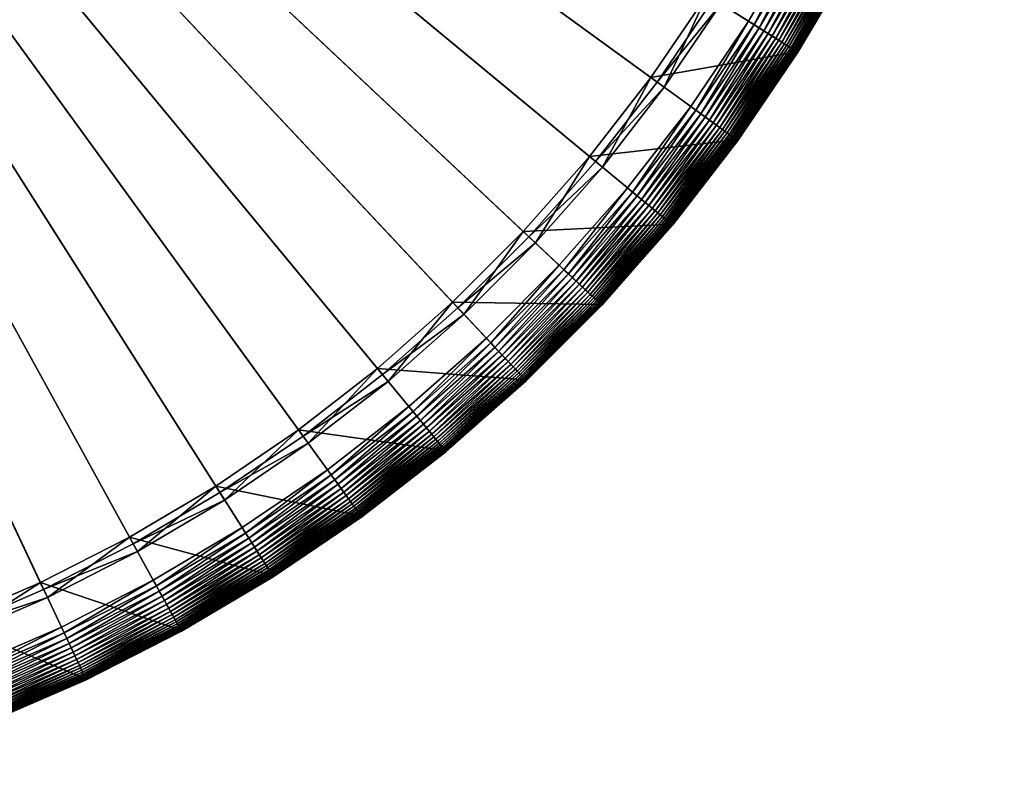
# Model space of a CAD drawing. Header units: millimetres. Extents: x -17.3 to 17.3, y -17.3 to 17.3.
# Tile 251 of 256: x 6.7 to 16.7, y -16.7 to -8.9. Entities that reach past the tile are written whole.
import ezdxf

# ---------------------------------------------------------------- set-up
doc = ezdxf.new("R2010")
doc.units = ezdxf.units.MM
doc.layers.get('0').update_dxf_attribs({"true_color": 0x5890e1})

msp = doc.modelspace()

# ---------------------------------------------------------------- meshes
at = {"color": 206, "true_color": 0x6c0888}
mesh = msp.add_polyface(dxfattribs=at)
corners = [(0, -16.689, 33.468), (0, 0, 33.468), (1.048, -16.656, 33.468), (0, 0, 33.983), (0, -16.267, 33.899), (1.021, -16.235, 33.899), (2.092, -16.558, 33.468), (2.039, -16.139, 33.899), (3.127, -16.394, 33.468), (3.048, -15.979, 33.899), (4.15, -16.165, 33.468), (4.045, -15.756, 33.899), (5.157, -15.872, 33.468), (5.027, -15.471, 33.899), (6.144, -15.517, 33.468), (5.988, -15.125, 33.899), (7.106, -15.101, 33.468), (6.926, -14.719, 33.899), (8.04, -14.625, 33.468), (7.837, -14.255, 33.899), (8.943, -14.091, 33.468), (8.716, -13.735, 33.899), (9.81, -13.502, 33.468), (9.562, -13.16, 33.899), (10.638, -12.859, 33.468), (10.369, -12.534, 33.899), (11.425, -12.166, 33.468), (11.136, -11.858, 33.899), (11.512, -12.259, 33.471), (11.47, -12.214, 33.469), (12.214, -11.47, 33.469), (12.166, -11.425, 33.468), (11.858, -11.136, 33.899), (11.198, -11.925, 35.165), (11.925, -11.198, 35.165), (11.082, -11.801, 35.209), (11.801, -11.082, 35.209), (12.589, -11.822, 35.704), (12.859, -10.638, 33.468), (12.534, -10.369, 33.899), (13.502, -9.81, 33.468), (13.16, -9.562, 33.899), (14.091, -8.943, 33.468), (13.735, -8.716, 33.899), (14.625, -8.04, 33.468), (14.255, -7.837, 33.899), (15.101, -7.106, 33.468), (14.719, -6.926, 33.899), (15.517, -6.144, 33.468), (15.125, -5.988, 33.899), (15.872, -5.157, 33.468), (15.471, -5.027, 33.899), (16.165, -4.15, 33.468), (15.756, -4.045, 33.899), (16.394, -3.127, 33.468), (15.979, -3.048, 33.899), (16.558, -2.092, 33.468), (16.139, -2.039, 33.899), (16.656, -1.048, 33.468), (16.235, -1.021, 33.899), (16.689, 0, 33.468), (16.267, 0, 33.899)]
mesh.append_faces([[corners[k] for k in face] for face in [(0, 1, 2), (2, 1, 6), (6, 1, 8), (8, 1, 10), (10, 1, 12), (12, 1, 14), (14, 1, 16), (16, 1, 18), (18, 1, 20), (20, 1, 22), (22, 1, 24), (24, 1, 26), (26, 1, 31), (27, 34, 32), (33, 36, 34), (35, 37, 36), (31, 1, 38), (38, 1, 40), (40, 1, 42), (42, 1, 44), (44, 1, 46), (46, 1, 48), (48, 1, 50), (50, 1, 52), (52, 1, 54), (54, 1, 56), (56, 1, 58), (58, 1, 60)]], dxfattribs={"vtx0": -1, "color": 206})
mesh.append_faces([[corners[k] for k in face] for face in [(3, 4, 5), (3, 5, 7), (3, 7, 9), (3, 9, 11), (3, 11, 13), (3, 13, 15), (3, 15, 17), (3, 17, 19), (3, 19, 21), (3, 21, 23), (3, 23, 25), (3, 25, 27), (28, 29, 30), (29, 26, 31), (3, 27, 32), (27, 33, 34), (33, 35, 36), (3, 32, 39), (3, 39, 41), (3, 41, 43), (3, 43, 45), (3, 45, 47), (3, 47, 49), (3, 49, 51), (3, 51, 53), (3, 53, 55), (3, 55, 57), (3, 57, 59), (3, 59, 61)]], dxfattribs={"vtx2": -1, "color": 206})
mesh = msp.add_polyface(dxfattribs=at)
corners = [(13.971, -10.151, 35.704), (14.581, -9.254, 34.185), (14.581, -9.254, 35.704), (13.971, -10.151, 34.185), (14.582, -9.254, 34.138), (13.972, -10.151, 34.138), (14.583, -9.255, 34.092), (13.973, -10.152, 34.092), (14.585, -9.256, 34.048), (13.975, -10.153, 34.048), (14.587, -9.257, 34.006), (13.977, -10.155, 34.006), (14.588, -9.258, 33.966), (13.978, -10.156, 33.966), (14.59, -9.259, 33.927), (13.98, -10.157, 33.927), (14.591, -9.26, 33.89), (13.981, -10.157, 33.89), (14.591, -9.26, 33.854), (13.981, -10.158, 33.854), (14.591, -9.26, 33.821), (13.981, -10.158, 33.821), (14.59, -9.259, 33.788), (13.98, -10.157, 33.788), (14.588, -9.258, 33.758), (13.978, -10.156, 33.758), (14.585, -9.256, 33.729), (13.975, -10.154, 33.729), (14.581, -9.253, 33.702), (13.971, -10.151, 33.702), (14.575, -9.25, 33.676), (13.965, -10.146, 33.676), (14.567, -9.245, 33.651), (13.958, -10.141, 33.651), (14.558, -9.239, 33.629), (13.949, -10.135, 33.629), (14.547, -9.232, 33.608), (13.938, -10.127, 33.608), (14.533, -9.223, 33.588), (13.926, -10.117, 33.588), (14.518, -9.213, 33.57), (13.91, -10.107, 33.57), (14.499, -9.202, 33.554), (13.893, -10.094, 33.554), (14.479, -9.188, 33.538), (13.873, -10.079, 33.538), (14.455, -9.173, 33.525), (13.85, -10.063, 33.525), (14.428, -9.157, 33.513), (13.825, -10.044, 33.513), (14.399, -9.138, 33.502), (13.797, -10.024, 33.502), (13.765, -10.001, 33.493), (14.366, -9.117, 33.493), (13.73, -9.976, 33.485), (14.33, -9.094, 33.485), (13.692, -9.948, 33.479), (14.29, -9.069, 33.479), (13.65, -9.918, 33.474), (14.246, -9.041, 33.474), (13.605, -9.884, 33.471), (14.199, -9.011, 33.471), (13.555, -9.849, 33.469), (14.147, -8.978, 33.469), (13.502, -9.81, 33.468), (14.091, -8.943, 33.468), (13.16, -9.562, 33.899), (13.234, -9.615, 35.165), (13.812, -8.765, 35.165), (13.735, -8.716, 33.899), (13.097, -9.516, 35.209), (13.669, -8.675, 35.209), (14.872, -8.176, 33.485), (14.831, -8.153, 33.479), (14.786, -8.129, 33.474), (14.736, -8.101, 33.471), (14.683, -8.072, 33.469), (14.625, -8.04, 33.468), (14.335, -7.881, 35.165), (14.187, -7.799, 35.209), (15.134, -8.32, 35.704)]
mesh.append_faces([[corners[k] for k in face] for face in [(0, 1, 2), (3, 4, 1), (5, 6, 4), (7, 8, 6), (9, 10, 8), (11, 12, 10), (13, 14, 12), (15, 16, 14), (17, 18, 16), (19, 20, 18), (21, 22, 20), (23, 24, 22), (25, 26, 24), (27, 28, 26), (29, 30, 28), (31, 32, 30), (33, 34, 32), (35, 36, 34), (37, 38, 36), (39, 40, 38), (41, 42, 40), (43, 44, 42), (45, 46, 44), (47, 48, 46), (49, 50, 48), (51, 53, 50), (52, 55, 53), (54, 57, 55), (56, 59, 57), (58, 61, 59), (60, 63, 61), (62, 65, 63), (66, 68, 69), (67, 71, 68), (70, 2, 71), (61, 76, 75), (63, 77, 76)]], dxfattribs={"vtx0": -1, "color": 206})
mesh.append_faces([[corners[k] for k in face] for face in [(51, 52, 53), (52, 54, 55), (54, 56, 57), (56, 58, 59), (58, 60, 61), (60, 62, 63), (62, 64, 65), (66, 67, 68), (67, 70, 71), (70, 0, 2), (53, 55, 72), (55, 57, 73), (57, 59, 74), (59, 61, 75), (61, 63, 76), (63, 65, 77), (69, 68, 78), (68, 71, 79), (71, 2, 80)]], dxfattribs={"vtx2": -1, "color": 206})
mesh = msp.add_polyface(dxfattribs=at)
corners = [(14.581, -9.254, 35.704), (14.581, -9.254, 34.185), (15.134, -8.32, 34.185), (15.134, -8.32, 35.704), (14.582, -9.254, 34.138), (15.134, -8.32, 34.138), (14.583, -9.255, 34.092), (15.136, -8.321, 34.092), (14.585, -9.256, 34.048), (15.137, -8.322, 34.048), (14.587, -9.257, 34.006), (15.139, -8.323, 34.006), (14.588, -9.258, 33.966), (15.141, -8.324, 33.966), (14.59, -9.259, 33.927), (15.142, -8.325, 33.927), (14.591, -9.26, 33.89), (15.143, -8.325, 33.89), (14.591, -9.26, 33.854), (15.144, -8.326, 33.854), (14.591, -9.26, 33.821), (15.144, -8.325, 33.821), (14.59, -9.259, 33.788), (15.143, -8.325, 33.788), (14.588, -9.258, 33.758), (15.141, -8.324, 33.758), (14.585, -9.256, 33.729), (15.138, -8.322, 33.729), (14.581, -9.253, 33.702), (15.133, -8.32, 33.702), (14.575, -9.25, 33.676), (15.127, -8.316, 33.676), (14.567, -9.245, 33.651), (15.119, -8.312, 33.651), (14.558, -9.239, 33.629), (15.109, -8.307, 33.629), (14.547, -9.232, 33.608), (15.098, -8.3, 33.608), (14.533, -9.223, 33.588), (15.084, -8.292, 33.588), (14.518, -9.213, 33.57), (15.067, -8.283, 33.57), (14.499, -9.202, 33.554), (15.049, -8.273, 33.554), (14.479, -9.188, 33.538), (15.027, -8.261, 33.538), (14.455, -9.173, 33.525), (15.002, -8.248, 33.525), (14.428, -9.157, 33.513), (14.975, -8.233, 33.513), (14.399, -9.138, 33.502), (14.944, -8.216, 33.502), (14.366, -9.117, 33.493), (14.91, -8.197, 33.493), (14.872, -8.176, 33.485), (14.33, -9.094, 33.485), (14.831, -8.153, 33.479), (14.29, -9.069, 33.479), (14.786, -8.129, 33.474), (14.246, -9.041, 33.474), (14.736, -8.101, 33.471)]
mesh.append_faces([[corners[k] for k in face] for face in [(0, 2, 3), (1, 5, 2), (4, 7, 5), (6, 9, 7), (8, 11, 9), (10, 13, 11), (12, 15, 13), (14, 17, 15), (16, 19, 17), (18, 21, 19), (20, 23, 21), (22, 25, 23), (24, 27, 25), (26, 29, 27), (28, 31, 29), (30, 33, 31), (32, 35, 33), (34, 37, 35), (36, 39, 37), (38, 41, 39), (40, 43, 41), (42, 45, 43), (44, 47, 45), (46, 49, 47), (48, 51, 49), (50, 53, 51), (52, 54, 53), (55, 56, 54), (57, 58, 56), (59, 60, 58)]], dxfattribs={"vtx0": -1, "color": 206})
mesh.append_faces([[corners[k] for k in face] for face in [(0, 1, 2), (1, 4, 5), (4, 6, 7), (6, 8, 9), (8, 10, 11), (10, 12, 13), (12, 14, 15), (14, 16, 17), (16, 18, 19), (18, 20, 21), (20, 22, 23), (22, 24, 25), (24, 26, 27), (26, 28, 29), (28, 30, 31), (30, 32, 33), (32, 34, 35), (34, 36, 37), (36, 38, 39), (38, 40, 41), (40, 42, 43), (42, 44, 45), (44, 46, 47), (46, 48, 49), (48, 50, 51), (50, 52, 53)]], dxfattribs={"vtx2": -1, "color": 206})
mesh = msp.add_polyface(dxfattribs=at)
corners = [(13.307, -11.008, 35.704), (13.971, -10.151, 34.185), (13.971, -10.151, 35.704), (13.307, -11.008, 34.185), (13.972, -10.151, 34.138), (13.307, -11.009, 34.138), (13.973, -10.152, 34.092), (13.308, -11.01, 34.092), (13.975, -10.153, 34.048), (13.31, -11.011, 34.048), (13.977, -10.155, 34.006), (13.311, -11.012, 34.006), (13.978, -10.156, 33.966), (13.313, -11.013, 33.966), (13.314, -11.014, 33.927), (13.98, -10.157, 33.927), (13.315, -11.015, 33.89), (13.981, -10.157, 33.89), (13.316, -11.016, 33.854), (13.981, -10.158, 33.854), (13.316, -11.016, 33.821), (13.981, -10.158, 33.821), (13.315, -11.015, 33.788), (13.98, -10.157, 33.788), (13.313, -11.014, 33.758), (13.978, -10.156, 33.758), (13.975, -10.154, 33.729), (13.31, -11.011, 33.729), (13.971, -10.151, 33.702), (13.306, -11.008, 33.702), (13.965, -10.146, 33.676), (13.301, -11.003, 33.676), (13.958, -10.141, 33.651), (13.294, -10.998, 33.651), (13.949, -10.135, 33.629), (13.285, -10.991, 33.629), (13.938, -10.127, 33.608), (13.275, -10.982, 33.608), (13.926, -10.117, 33.588), (13.263, -10.972, 33.588), (13.91, -10.107, 33.57), (13.248, -10.96, 33.57), (13.893, -10.094, 33.554), (13.232, -10.946, 33.554), (13.873, -10.079, 33.538), (13.213, -10.931, 33.538), (13.85, -10.063, 33.525), (13.191, -10.913, 33.525), (13.825, -10.044, 33.513), (13.167, -10.893, 33.513), (13.797, -10.024, 33.502), (13.14, -10.87, 33.502), (13.765, -10.001, 33.493), (14.581, -9.254, 34.185), (14.582, -9.254, 34.138), (14.583, -9.255, 34.092), (14.585, -9.256, 34.048), (14.587, -9.257, 34.006), (14.588, -9.258, 33.966), (14.59, -9.259, 33.927), (14.591, -9.26, 33.89), (14.591, -9.26, 33.854), (14.591, -9.26, 33.821), (14.59, -9.259, 33.788), (14.588, -9.258, 33.758), (14.585, -9.256, 33.729), (14.581, -9.253, 33.702), (14.575, -9.25, 33.676), (14.567, -9.245, 33.651), (14.558, -9.239, 33.629), (14.547, -9.232, 33.608), (14.533, -9.223, 33.588), (14.518, -9.213, 33.57), (14.499, -9.202, 33.554), (14.479, -9.188, 33.538), (14.455, -9.173, 33.525), (14.428, -9.157, 33.513), (14.399, -9.138, 33.502)]
mesh.append_faces([[corners[k] for k in face] for face in [(0, 1, 2), (3, 4, 1), (5, 6, 4), (7, 8, 6), (9, 10, 8), (11, 12, 10), (13, 15, 12), (14, 17, 15), (16, 19, 17), (18, 21, 19), (20, 23, 21), (22, 25, 23), (24, 26, 25), (27, 28, 26), (29, 30, 28), (31, 32, 30), (33, 34, 32), (35, 36, 34), (37, 38, 36), (39, 40, 38), (41, 42, 40), (43, 44, 42), (45, 46, 44), (47, 48, 46), (49, 50, 48), (51, 52, 50)]], dxfattribs={"vtx0": -1, "color": 206})
mesh.append_faces([[corners[k] for k in face] for face in [(13, 14, 15), (14, 16, 17), (16, 18, 19), (18, 20, 21), (20, 22, 23), (22, 24, 25), (2, 1, 53), (1, 4, 54), (4, 6, 55), (6, 8, 56), (8, 10, 57), (10, 12, 58), (12, 15, 59), (15, 17, 60), (17, 19, 61), (19, 21, 62), (21, 23, 63), (23, 25, 64), (25, 26, 65), (26, 28, 66), (28, 30, 67), (30, 32, 68), (32, 34, 69), (34, 36, 70), (36, 38, 71), (38, 40, 72), (40, 42, 73), (42, 44, 74), (44, 46, 75), (46, 48, 76), (48, 50, 77)]], dxfattribs={"vtx2": -1, "color": 206})
mesh = msp.add_polyface(dxfattribs=at)
corners = [(12.518, -11.756, 33.554), (13.213, -10.931, 33.538), (13.232, -10.946, 33.554), (12.5, -11.739, 33.538), (13.191, -10.913, 33.525), (12.48, -11.72, 33.525), (13.167, -10.893, 33.513), (12.457, -11.698, 33.513), (13.14, -10.87, 33.502), (12.432, -11.674, 33.502), (13.11, -10.846, 33.493), (12.403, -11.647, 33.493), (13.077, -10.818, 33.485), (12.372, -11.618, 33.485), (13.04, -10.788, 33.479), (12.337, -11.586, 33.479), (13.001, -10.755, 33.474), (12.3, -11.55, 33.474), (12.957, -10.719, 33.471), (12.259, -11.512, 33.471), (12.214, -11.47, 33.469), (12.91, -10.68, 33.469), (12.166, -11.425, 33.468), (12.859, -10.638, 33.468), (11.858, -11.136, 33.899), (11.925, -11.198, 35.165), (12.604, -10.427, 35.165), (12.534, -10.369, 33.899), (11.801, -11.082, 35.209), (12.474, -10.319, 35.209), (13.307, -11.008, 35.704), (13.307, -11.008, 34.185), (13.971, -10.151, 34.185), (13.307, -11.009, 34.138), (13.972, -10.151, 34.138), (13.308, -11.01, 34.092), (13.973, -10.152, 34.092), (13.31, -11.011, 34.048), (13.975, -10.153, 34.048), (13.311, -11.012, 34.006), (13.977, -10.155, 34.006), (13.313, -11.013, 33.966), (13.978, -10.156, 33.966), (13.313, -11.014, 33.758), (13.31, -11.011, 33.729), (13.975, -10.154, 33.729), (13.306, -11.008, 33.702), (13.971, -10.151, 33.702), (13.301, -11.003, 33.676), (13.965, -10.146, 33.676), (13.294, -10.998, 33.651), (13.958, -10.141, 33.651), (13.285, -10.991, 33.629), (13.949, -10.135, 33.629), (13.275, -10.982, 33.608), (13.938, -10.127, 33.608), (13.263, -10.972, 33.588), (13.926, -10.117, 33.588), (13.248, -10.96, 33.57), (13.91, -10.107, 33.57), (13.893, -10.094, 33.554), (13.873, -10.079, 33.538), (13.85, -10.063, 33.525), (13.825, -10.044, 33.513), (13.797, -10.024, 33.502), (13.765, -10.001, 33.493), (13.73, -9.976, 33.485), (13.692, -9.948, 33.479), (13.65, -9.918, 33.474), (13.605, -9.884, 33.471), (13.555, -9.849, 33.469), (13.502, -9.81, 33.468), (13.234, -9.615, 35.165), (13.16, -9.562, 33.899), (13.097, -9.516, 35.209), (13.971, -10.151, 35.704)]
mesh.append_faces([[corners[k] for k in face] for face in [(0, 1, 2), (3, 4, 1), (5, 6, 4), (7, 8, 6), (9, 10, 8), (11, 12, 10), (13, 14, 12), (15, 16, 14), (17, 18, 16), (19, 21, 18), (20, 23, 21), (24, 26, 27), (25, 29, 26), (28, 30, 29), (10, 66, 65), (12, 67, 66), (14, 68, 67), (16, 69, 68), (18, 70, 69), (21, 71, 70), (27, 72, 73), (26, 74, 72), (29, 75, 74)]], dxfattribs={"vtx0": -1, "color": 206})
mesh.append_faces([[corners[k] for k in face] for face in [(19, 20, 21), (20, 22, 23), (24, 25, 26), (25, 28, 29), (30, 31, 32), (31, 33, 34), (33, 35, 36), (35, 37, 38), (37, 39, 40), (39, 41, 42), (43, 44, 45), (44, 46, 47), (46, 48, 49), (48, 50, 51), (50, 52, 53), (52, 54, 55), (54, 56, 57), (56, 58, 59), (58, 2, 60), (2, 1, 61), (1, 4, 62), (4, 6, 63), (6, 8, 64), (8, 10, 65), (10, 12, 66), (12, 14, 67), (14, 16, 68), (16, 18, 69), (18, 21, 70), (21, 23, 71), (27, 26, 72), (26, 29, 74), (29, 30, 75)]], dxfattribs={"vtx2": -1, "color": 206})
mesh = msp.add_polyface(dxfattribs=at)
corners = [(11.829, -12.596, 33.927), (12.597, -11.83, 33.89), (12.596, -11.829, 33.927), (11.83, -12.597, 33.89), (12.598, -11.83, 33.854), (11.83, -12.598, 33.854), (12.598, -11.83, 33.821), (11.83, -12.598, 33.821), (12.597, -11.829, 33.788), (12.589, -11.822, 35.704), (12.589, -11.822, 34.185), (13.307, -11.008, 34.185), (13.307, -11.008, 35.704), (12.59, -11.823, 34.138), (13.307, -11.009, 34.138), (12.591, -11.824, 34.092), (13.308, -11.01, 34.092), (12.592, -11.825, 34.048), (13.31, -11.011, 34.048), (12.594, -11.826, 34.006), (13.311, -11.012, 34.006), (12.595, -11.828, 33.966), (13.313, -11.013, 33.966), (13.314, -11.014, 33.927), (13.315, -11.015, 33.89), (13.316, -11.016, 33.854), (13.316, -11.016, 33.821), (13.315, -11.015, 33.788), (12.595, -11.828, 33.758), (13.313, -11.014, 33.758), (12.593, -11.825, 33.729), (13.31, -11.011, 33.729), (12.589, -11.822, 33.702), (13.306, -11.008, 33.702), (12.584, -11.817, 33.676), (13.301, -11.003, 33.676), (12.577, -11.811, 33.651), (13.294, -10.998, 33.651), (12.569, -11.803, 33.629), (13.285, -10.991, 33.629), (12.559, -11.794, 33.608), (13.275, -10.982, 33.608), (12.548, -11.783, 33.588), (13.263, -10.972, 33.588), (12.534, -11.77, 33.57), (13.248, -10.96, 33.57), (12.518, -11.756, 33.554), (13.232, -10.946, 33.554), (12.5, -11.739, 33.538), (13.213, -10.931, 33.538), (12.48, -11.72, 33.525), (13.191, -10.913, 33.525), (12.457, -11.698, 33.513), (13.167, -10.893, 33.513), (12.432, -11.674, 33.502), (13.14, -10.87, 33.502), (12.403, -11.647, 33.493), (13.11, -10.846, 33.493), (12.372, -11.618, 33.485), (13.077, -10.818, 33.485), (12.337, -11.586, 33.479), (13.04, -10.788, 33.479), (12.3, -11.55, 33.474), (13.001, -10.755, 33.474), (12.259, -11.512, 33.471), (12.957, -10.719, 33.471), (11.801, -11.082, 35.209)]
mesh.append_faces([[corners[k] for k in face] for face in [(0, 1, 2), (3, 4, 1), (5, 6, 4), (7, 8, 6), (9, 11, 12), (10, 14, 11), (13, 16, 14), (15, 18, 16), (17, 20, 18), (19, 22, 20), (21, 23, 22), (2, 24, 23), (1, 25, 24), (4, 26, 25), (6, 27, 26), (8, 29, 27), (28, 31, 29), (30, 33, 31), (32, 35, 33), (34, 37, 35), (36, 39, 37), (38, 41, 39), (40, 43, 41), (42, 45, 43), (44, 47, 45)]], dxfattribs={"vtx0": -1, "color": 206})
mesh.append_faces([[corners[k] for k in face] for face in [(9, 10, 11), (10, 13, 14), (13, 15, 16), (15, 17, 18), (17, 19, 20), (19, 21, 22), (21, 2, 23), (2, 1, 24), (1, 4, 25), (4, 6, 26), (6, 8, 27), (8, 28, 29), (28, 30, 31), (30, 32, 33), (32, 34, 35), (34, 36, 37), (36, 38, 39), (38, 40, 41), (40, 42, 43), (42, 44, 45), (44, 46, 47), (46, 48, 49), (48, 50, 51), (50, 52, 53), (52, 54, 55), (54, 56, 57), (56, 58, 59), (58, 60, 61), (60, 62, 63), (62, 64, 65), (66, 9, 12)]], dxfattribs={"vtx2": -1, "color": 206})
mesh = msp.add_polyface(dxfattribs=at)
corners = [(11.822, -12.589, 35.704), (11.822, -12.589, 34.185), (12.589, -11.822, 34.185), (12.589, -11.822, 35.704), (11.823, -12.59, 34.138), (12.59, -11.823, 34.138), (11.824, -12.591, 34.092), (12.591, -11.824, 34.092), (11.825, -12.592, 34.048), (12.592, -11.825, 34.048), (11.826, -12.594, 34.006), (12.594, -11.826, 34.006), (11.828, -12.595, 33.966), (12.595, -11.828, 33.966), (11.829, -12.596, 33.927), (12.596, -11.829, 33.927), (11.83, -12.597, 33.89), (12.597, -11.83, 33.89), (11.83, -12.598, 33.854), (12.598, -11.83, 33.854), (11.83, -12.598, 33.821), (12.598, -11.83, 33.821), (11.829, -12.597, 33.788), (12.597, -11.829, 33.788), (11.828, -12.595, 33.758), (12.595, -11.828, 33.758), (11.825, -12.593, 33.729), (12.593, -11.825, 33.729), (11.822, -12.589, 33.702), (12.589, -11.822, 33.702), (11.817, -12.584, 33.676), (12.584, -11.817, 33.676), (11.811, -12.577, 33.651), (12.577, -11.811, 33.651), (11.803, -12.569, 33.629), (12.569, -11.803, 33.629), (11.794, -12.559, 33.608), (12.559, -11.794, 33.608), (11.783, -12.548, 33.588), (12.548, -11.783, 33.588), (11.77, -12.534, 33.57), (12.534, -11.77, 33.57), (11.756, -12.518, 33.554), (12.518, -11.756, 33.554), (11.739, -12.5, 33.538), (12.5, -11.739, 33.538), (11.72, -12.48, 33.525), (12.48, -11.72, 33.525), (11.698, -12.457, 33.513), (12.457, -11.698, 33.513), (11.674, -12.432, 33.502), (12.432, -11.674, 33.502), (11.647, -12.403, 33.493), (12.403, -11.647, 33.493), (11.618, -12.372, 33.485), (12.372, -11.618, 33.485), (11.586, -12.337, 33.479), (12.337, -11.586, 33.479), (12.3, -11.55, 33.474), (11.55, -12.3, 33.474), (12.259, -11.512, 33.471), (11.512, -12.259, 33.471), (12.214, -11.47, 33.469), (11.47, -12.214, 33.469), (12.166, -11.425, 33.468)]
mesh.append_faces([[corners[k] for k in face] for face in [(0, 2, 3), (1, 5, 2), (4, 7, 5), (6, 9, 7), (8, 11, 9), (10, 13, 11), (12, 15, 13), (22, 25, 23), (24, 27, 25), (26, 29, 27), (28, 31, 29), (30, 33, 31), (32, 35, 33), (34, 37, 35), (36, 39, 37), (38, 41, 39), (40, 43, 41), (42, 45, 43), (44, 47, 45), (46, 49, 47), (48, 51, 49), (50, 53, 51), (52, 55, 53), (54, 57, 55), (56, 58, 57), (59, 60, 58), (61, 62, 60), (63, 64, 62)]], dxfattribs={"vtx0": -1, "color": 206})
mesh.append_faces([[corners[k] for k in face] for face in [(0, 1, 2), (1, 4, 5), (4, 6, 7), (6, 8, 9), (8, 10, 11), (10, 12, 13), (12, 14, 15), (14, 16, 17), (16, 18, 19), (18, 20, 21), (20, 22, 23), (22, 24, 25), (24, 26, 27), (26, 28, 29), (28, 30, 31), (30, 32, 33), (32, 34, 35), (34, 36, 37), (36, 38, 39), (38, 40, 41), (40, 42, 43), (42, 44, 45), (44, 46, 47), (46, 48, 49), (48, 50, 51), (50, 52, 53), (52, 54, 55), (54, 56, 57)]], dxfattribs={"vtx2": -1, "color": 206})
mesh = msp.add_polyface(dxfattribs=at)
corners = [(9.562, -13.16, 33.899), (10.427, -12.604, 35.165), (10.369, -12.534, 33.899), (9.615, -13.234, 35.165), (9.516, -13.097, 35.209), (10.319, -12.474, 35.209), (11.008, -13.307, 35.704), (11.822, -12.589, 34.185), (11.822, -12.589, 35.704), (11.008, -13.307, 34.185), (11.823, -12.59, 34.138), (11.009, -13.307, 34.138), (11.824, -12.591, 34.092), (11.01, -13.308, 34.092), (11.825, -12.592, 34.048), (11.011, -13.31, 34.048), (11.826, -12.594, 34.006), (11.012, -13.311, 34.006), (11.828, -12.595, 33.966), (11.013, -13.313, 33.966), (11.829, -12.596, 33.927), (11.014, -13.314, 33.927), (11.83, -12.597, 33.89), (11.015, -13.315, 33.89), (11.83, -12.598, 33.854), (11.016, -13.316, 33.854), (11.83, -12.598, 33.821), (11.016, -13.316, 33.821), (11.829, -12.597, 33.788), (11.015, -13.315, 33.788), (11.828, -12.595, 33.758), (11.014, -13.313, 33.758), (11.825, -12.593, 33.729), (11.011, -13.31, 33.729), (11.822, -12.589, 33.702), (11.008, -13.306, 33.702), (11.817, -12.584, 33.676), (11.003, -13.301, 33.676), (11.811, -12.577, 33.651), (10.998, -13.294, 33.651), (11.803, -12.569, 33.629), (10.991, -13.285, 33.629), (11.794, -12.559, 33.608), (10.982, -13.275, 33.608), (11.783, -12.548, 33.588), (10.972, -13.263, 33.588), (11.77, -12.534, 33.57), (10.96, -13.248, 33.57), (11.756, -12.518, 33.554), (10.946, -13.232, 33.554), (10.931, -13.213, 33.538), (11.739, -12.5, 33.538), (10.913, -13.191, 33.525), (11.72, -12.48, 33.525), (10.893, -13.167, 33.513), (11.698, -12.457, 33.513), (10.87, -13.14, 33.502), (11.674, -12.432, 33.502), (10.846, -13.11, 33.493), (11.647, -12.403, 33.493), (10.818, -13.077, 33.485), (11.618, -12.372, 33.485), (10.788, -13.04, 33.479), (11.586, -12.337, 33.479), (10.755, -13.001, 33.474), (11.55, -12.3, 33.474), (10.719, -12.957, 33.471), (11.512, -12.259, 33.471), (10.68, -12.91, 33.469), (11.47, -12.214, 33.469), (10.638, -12.859, 33.468), (11.425, -12.166, 33.468), (11.198, -11.925, 35.165), (11.136, -11.858, 33.899), (11.082, -11.801, 35.209), (12.3, -11.55, 33.474), (12.259, -11.512, 33.471), (12.589, -11.822, 35.704)]
mesh.append_faces([[corners[k] for k in face] for face in [(0, 1, 2), (3, 5, 1), (4, 6, 5), (6, 7, 8), (9, 10, 7), (11, 12, 10), (13, 14, 12), (15, 16, 14), (17, 18, 16), (19, 20, 18), (21, 22, 20), (23, 24, 22), (25, 26, 24), (27, 28, 26), (29, 30, 28), (31, 32, 30), (33, 34, 32), (35, 36, 34), (37, 38, 36), (39, 40, 38), (41, 42, 40), (43, 44, 42), (45, 46, 44), (47, 48, 46), (49, 51, 48), (50, 53, 51), (52, 55, 53), (54, 57, 55), (56, 59, 57), (58, 61, 59), (60, 63, 61), (62, 65, 63), (64, 67, 65), (66, 69, 67), (68, 71, 69), (2, 72, 73), (1, 74, 72), (5, 8, 74)]], dxfattribs={"vtx0": -1, "color": 206})
mesh.append_faces([[corners[k] for k in face] for face in [(3, 4, 5), (49, 50, 51), (50, 52, 53), (52, 54, 55), (54, 56, 57), (56, 58, 59), (58, 60, 61), (60, 62, 63), (62, 64, 65), (64, 66, 67), (66, 68, 69), (68, 70, 71), (2, 1, 72), (1, 5, 74), (5, 6, 8), (63, 65, 75), (65, 67, 76), (74, 8, 77)]], dxfattribs={"vtx2": -1, "color": 206})
mesh = msp.add_polyface(dxfattribs=at)
corners = [(7.837, -14.255, 33.899), (8.765, -13.812, 35.165), (8.716, -13.735, 33.899), (7.881, -14.335, 35.165), (7.799, -14.187, 35.209), (8.675, -13.669, 35.209), (9.202, -14.499, 33.554), (10.079, -13.873, 33.538), (10.094, -13.893, 33.554), (9.188, -14.479, 33.538), (10.063, -13.85, 33.525), (9.173, -14.455, 33.525), (10.044, -13.825, 33.513), (9.157, -14.428, 33.513), (10.024, -13.797, 33.502), (9.138, -14.399, 33.502), (10.001, -13.765, 33.493), (9.117, -14.366, 33.493), (9.976, -13.73, 33.485), (9.094, -14.33, 33.485), (9.069, -14.29, 33.479), (9.948, -13.692, 33.479), (9.041, -14.246, 33.474), (9.918, -13.65, 33.474), (9.011, -14.199, 33.471), (9.884, -13.605, 33.471), (8.978, -14.147, 33.469), (9.849, -13.555, 33.469), (8.943, -14.091, 33.468), (9.81, -13.502, 33.468), (9.615, -13.234, 35.165), (9.562, -13.16, 33.899), (9.516, -13.097, 35.209), (9.254, -14.581, 35.704), (10.151, -13.972, 35.704), (10.151, -13.972, 34.185), (11.008, -13.307, 34.185), (10.151, -13.972, 34.138), (11.009, -13.307, 34.138), (10.152, -13.973, 34.092), (11.01, -13.308, 34.092), (10.153, -13.975, 34.048), (11.011, -13.31, 34.048), (10.155, -13.977, 34.006), (11.012, -13.311, 34.006), (10.156, -13.978, 33.966), (11.013, -13.313, 33.966), (10.157, -13.98, 33.788), (10.156, -13.978, 33.758), (11.014, -13.313, 33.758), (10.154, -13.975, 33.729), (11.011, -13.31, 33.729), (10.151, -13.971, 33.702), (11.008, -13.306, 33.702), (10.146, -13.965, 33.676), (11.003, -13.301, 33.676), (10.141, -13.958, 33.651), (10.998, -13.294, 33.651), (10.135, -13.949, 33.629), (10.991, -13.285, 33.629), (10.127, -13.938, 33.608), (10.982, -13.275, 33.608), (10.117, -13.926, 33.588), (10.972, -13.263, 33.588), (10.107, -13.91, 33.57), (10.96, -13.248, 33.57), (10.946, -13.232, 33.554), (10.931, -13.213, 33.538), (10.913, -13.191, 33.525), (10.893, -13.167, 33.513), (10.87, -13.14, 33.502), (10.846, -13.11, 33.493), (10.818, -13.077, 33.485), (10.788, -13.04, 33.479), (10.755, -13.001, 33.474), (10.719, -12.957, 33.471), (10.68, -12.91, 33.469), (10.638, -12.859, 33.468), (10.427, -12.604, 35.165), (11.008, -13.307, 35.704)]
mesh.append_faces([[corners[k] for k in face] for face in [(0, 1, 2), (3, 5, 1), (6, 7, 8), (9, 10, 7), (11, 12, 10), (13, 14, 12), (15, 16, 14), (17, 18, 16), (19, 21, 18), (20, 23, 21), (22, 25, 23), (24, 27, 25), (26, 29, 27), (2, 30, 31), (1, 32, 30), (5, 34, 32), (25, 76, 75), (27, 77, 76)]], dxfattribs={"vtx0": -1, "color": 206})
mesh.append_faces([[corners[k] for k in face] for face in [(3, 4, 5), (19, 20, 21), (20, 22, 23), (22, 24, 25), (24, 26, 27), (26, 28, 29), (2, 1, 30), (1, 5, 32), (5, 33, 34), (34, 35, 36), (35, 37, 38), (37, 39, 40), (39, 41, 42), (41, 43, 44), (43, 45, 46), (47, 48, 49), (48, 50, 51), (50, 52, 53), (52, 54, 55), (54, 56, 57), (56, 58, 59), (58, 60, 61), (60, 62, 63), (62, 64, 65), (64, 8, 66), (8, 7, 67), (7, 10, 68), (10, 12, 69), (12, 14, 70), (14, 16, 71), (16, 18, 72), (18, 21, 73), (21, 23, 74), (23, 25, 75), (25, 27, 76), (27, 29, 77), (31, 30, 78), (32, 34, 79)]], dxfattribs={"vtx2": -1, "color": 206})
mesh = msp.add_polyface(dxfattribs=at)
corners = [(10.151, -13.972, 35.704), (11.008, -13.307, 34.185), (11.008, -13.307, 35.704), (10.151, -13.972, 34.185), (11.009, -13.307, 34.138), (10.151, -13.972, 34.138), (11.01, -13.308, 34.092), (10.152, -13.973, 34.092), (11.011, -13.31, 34.048), (10.153, -13.975, 34.048), (11.012, -13.311, 34.006), (10.155, -13.977, 34.006), (11.013, -13.313, 33.966), (10.156, -13.978, 33.966), (10.157, -13.98, 33.927), (11.014, -13.314, 33.927), (10.157, -13.981, 33.89), (11.015, -13.315, 33.89), (10.158, -13.981, 33.854), (11.016, -13.316, 33.854), (10.158, -13.981, 33.821), (11.016, -13.316, 33.821), (10.157, -13.98, 33.788), (11.015, -13.315, 33.788), (11.014, -13.313, 33.758), (10.156, -13.978, 33.758), (11.011, -13.31, 33.729), (10.154, -13.975, 33.729), (11.008, -13.306, 33.702), (10.151, -13.971, 33.702), (11.003, -13.301, 33.676), (10.146, -13.965, 33.676), (10.998, -13.294, 33.651), (10.141, -13.958, 33.651), (10.991, -13.285, 33.629), (10.135, -13.949, 33.629), (10.982, -13.275, 33.608), (10.127, -13.938, 33.608), (10.972, -13.263, 33.588), (10.117, -13.926, 33.588), (10.96, -13.248, 33.57), (10.107, -13.91, 33.57), (10.946, -13.232, 33.554), (10.094, -13.893, 33.554), (10.931, -13.213, 33.538), (10.079, -13.873, 33.538), (10.913, -13.191, 33.525), (10.063, -13.85, 33.525), (10.893, -13.167, 33.513), (10.044, -13.825, 33.513), (10.87, -13.14, 33.502), (10.024, -13.797, 33.502), (10.846, -13.11, 33.493), (10.001, -13.765, 33.493), (10.818, -13.077, 33.485), (9.976, -13.73, 33.485), (10.788, -13.04, 33.479), (9.948, -13.692, 33.479), (10.755, -13.001, 33.474), (9.918, -13.65, 33.474), (10.719, -12.957, 33.471), (11.822, -12.589, 34.185), (11.823, -12.59, 34.138), (11.824, -12.591, 34.092), (11.825, -12.592, 34.048), (11.826, -12.594, 34.006), (11.828, -12.595, 33.966), (11.829, -12.596, 33.927), (11.83, -12.597, 33.89), (11.83, -12.598, 33.854), (11.83, -12.598, 33.821), (11.829, -12.597, 33.788), (11.828, -12.595, 33.758), (11.825, -12.593, 33.729), (11.822, -12.589, 33.702), (11.817, -12.584, 33.676), (11.811, -12.577, 33.651), (11.803, -12.569, 33.629), (11.794, -12.559, 33.608), (11.783, -12.548, 33.588), (11.77, -12.534, 33.57), (11.756, -12.518, 33.554)]
mesh.append_faces([[corners[k] for k in face] for face in [(0, 1, 2), (3, 4, 1), (5, 6, 4), (7, 8, 6), (9, 10, 8), (11, 12, 10), (13, 15, 12), (14, 17, 15), (16, 19, 17), (18, 21, 19), (20, 23, 21), (22, 24, 23), (25, 26, 24), (27, 28, 26), (29, 30, 28), (31, 32, 30), (33, 34, 32), (35, 36, 34), (37, 38, 36), (39, 40, 38), (41, 42, 40), (43, 44, 42), (45, 46, 44), (47, 48, 46), (49, 50, 48), (51, 52, 50), (53, 54, 52), (55, 56, 54), (57, 58, 56), (59, 60, 58)]], dxfattribs={"vtx0": -1, "color": 206})
mesh.append_faces([[corners[k] for k in face] for face in [(13, 14, 15), (14, 16, 17), (16, 18, 19), (18, 20, 21), (20, 22, 23), (2, 1, 61), (1, 4, 62), (4, 6, 63), (6, 8, 64), (8, 10, 65), (10, 12, 66), (12, 15, 67), (15, 17, 68), (17, 19, 69), (19, 21, 70), (21, 23, 71), (23, 24, 72), (24, 26, 73), (26, 28, 74), (28, 30, 75), (30, 32, 76), (32, 34, 77), (34, 36, 78), (36, 38, 79), (38, 40, 80), (40, 42, 81)]], dxfattribs={"vtx2": -1, "color": 206})
mesh = msp.add_polyface(dxfattribs=at)
corners = [(8.32, -15.134, 35.704), (8.32, -15.134, 34.185), (9.254, -14.581, 34.185), (9.254, -14.581, 35.704), (8.32, -15.134, 34.138), (9.254, -14.582, 34.138), (8.321, -15.136, 34.092), (9.255, -14.583, 34.092), (8.322, -15.137, 34.048), (9.256, -14.585, 34.048), (8.323, -15.139, 34.006), (9.257, -14.587, 34.006), (8.324, -15.141, 33.966), (9.258, -14.588, 33.966), (8.325, -15.142, 33.927), (9.259, -14.59, 33.927), (8.325, -15.143, 33.89), (9.26, -14.591, 33.89), (8.326, -15.144, 33.854), (9.26, -14.591, 33.854), (8.325, -15.144, 33.821), (9.26, -14.591, 33.821), (8.325, -15.143, 33.788), (9.259, -14.59, 33.788), (8.324, -15.141, 33.758), (9.258, -14.588, 33.758), (8.322, -15.138, 33.729), (9.256, -14.585, 33.729), (8.32, -15.133, 33.702), (9.253, -14.581, 33.702), (8.316, -15.127, 33.676), (9.25, -14.575, 33.676), (8.312, -15.119, 33.651), (9.245, -14.567, 33.651), (8.307, -15.109, 33.629), (9.239, -14.558, 33.629), (8.3, -15.098, 33.608), (9.232, -14.547, 33.608), (8.292, -15.084, 33.588), (9.223, -14.533, 33.588), (8.283, -15.067, 33.57), (9.213, -14.518, 33.57), (8.273, -15.049, 33.554), (9.202, -14.499, 33.554), (8.261, -15.027, 33.538), (9.188, -14.479, 33.538), (8.248, -15.002, 33.525), (9.173, -14.455, 33.525), (8.233, -14.975, 33.513), (9.157, -14.428, 33.513), (8.216, -14.944, 33.502), (9.138, -14.399, 33.502), (8.197, -14.91, 33.493), (9.117, -14.366, 33.493), (8.176, -14.872, 33.485), (9.094, -14.33, 33.485), (8.153, -14.831, 33.479), (9.069, -14.29, 33.479), (8.129, -14.786, 33.474), (9.041, -14.246, 33.474), (8.101, -14.736, 33.471), (9.011, -14.199, 33.471), (8.072, -14.683, 33.469), (8.978, -14.147, 33.469), (8.943, -14.091, 33.468), (7.799, -14.187, 35.209), (8.675, -13.669, 35.209)]
mesh.append_faces([[corners[k] for k in face] for face in [(0, 2, 3), (1, 5, 2), (4, 7, 5), (6, 9, 7), (26, 29, 27), (28, 31, 29), (30, 33, 31), (32, 35, 33), (34, 37, 35), (36, 39, 37), (38, 41, 39), (40, 43, 41), (42, 45, 43), (44, 47, 45), (46, 49, 47), (48, 51, 49), (50, 53, 51), (52, 55, 53), (54, 57, 55), (56, 59, 57), (58, 61, 59), (60, 63, 61), (62, 64, 63), (65, 3, 66)]], dxfattribs={"vtx0": -1, "color": 206})
mesh.append_faces([[corners[k] for k in face] for face in [(0, 1, 2), (1, 4, 5), (4, 6, 7), (6, 8, 9), (8, 10, 11), (10, 12, 13), (12, 14, 15), (14, 16, 17), (16, 18, 19), (18, 20, 21), (20, 22, 23), (22, 24, 25), (24, 26, 27), (26, 28, 29), (28, 30, 31), (30, 32, 33), (32, 34, 35), (34, 36, 37), (36, 38, 39), (38, 40, 41), (40, 42, 43), (42, 44, 45), (44, 46, 47), (46, 48, 49), (48, 50, 51), (50, 52, 53), (52, 54, 55), (54, 56, 57), (56, 58, 59), (58, 60, 61), (60, 62, 63), (65, 0, 3)]], dxfattribs={"vtx2": -1, "color": 206})
mesh = msp.add_polyface(dxfattribs=at)
corners = [(8.322, -15.137, 34.048), (9.257, -14.587, 34.006), (9.256, -14.585, 34.048), (8.323, -15.139, 34.006), (9.258, -14.588, 33.966), (8.324, -15.141, 33.966), (9.259, -14.59, 33.927), (8.325, -15.142, 33.927), (9.26, -14.591, 33.89), (8.325, -15.143, 33.89), (9.26, -14.591, 33.854), (8.326, -15.144, 33.854), (9.26, -14.591, 33.821), (8.325, -15.144, 33.821), (9.259, -14.59, 33.788), (8.325, -15.143, 33.788), (9.258, -14.588, 33.758), (8.324, -15.141, 33.758), (9.256, -14.585, 33.729), (9.254, -14.581, 35.704), (9.254, -14.581, 34.185), (10.151, -13.972, 34.185), (10.151, -13.972, 35.704), (9.254, -14.582, 34.138), (10.151, -13.972, 34.138), (9.255, -14.583, 34.092), (10.152, -13.973, 34.092), (10.153, -13.975, 34.048), (10.155, -13.977, 34.006), (10.156, -13.978, 33.966), (10.157, -13.98, 33.927), (10.157, -13.981, 33.89), (10.158, -13.981, 33.854), (10.158, -13.981, 33.821), (10.157, -13.98, 33.788), (10.156, -13.978, 33.758), (10.154, -13.975, 33.729), (9.253, -14.581, 33.702), (10.151, -13.971, 33.702), (9.25, -14.575, 33.676), (10.146, -13.965, 33.676), (9.245, -14.567, 33.651), (10.141, -13.958, 33.651), (9.239, -14.558, 33.629), (10.135, -13.949, 33.629), (9.232, -14.547, 33.608), (10.127, -13.938, 33.608), (9.223, -14.533, 33.588), (10.117, -13.926, 33.588), (9.213, -14.518, 33.57), (10.107, -13.91, 33.57), (9.202, -14.499, 33.554), (10.094, -13.893, 33.554), (9.188, -14.479, 33.538), (10.079, -13.873, 33.538), (9.173, -14.455, 33.525), (10.063, -13.85, 33.525), (9.157, -14.428, 33.513), (10.044, -13.825, 33.513), (9.138, -14.399, 33.502), (10.024, -13.797, 33.502), (9.117, -14.366, 33.493), (10.001, -13.765, 33.493), (9.094, -14.33, 33.485), (9.976, -13.73, 33.485)]
mesh.append_faces([[corners[k] for k in face] for face in [(0, 1, 2), (3, 4, 1), (5, 6, 4), (7, 8, 6), (9, 10, 8), (11, 12, 10), (13, 14, 12), (15, 16, 14), (17, 18, 16), (19, 21, 22), (20, 24, 21), (23, 26, 24), (25, 27, 26), (2, 28, 27), (1, 29, 28), (4, 30, 29), (6, 31, 30), (8, 32, 31), (10, 33, 32), (12, 34, 33), (14, 35, 34), (16, 36, 35), (18, 38, 36), (37, 40, 38), (39, 42, 40), (41, 44, 42), (43, 46, 44), (45, 48, 46), (47, 50, 48), (49, 52, 50)]], dxfattribs={"vtx0": -1, "color": 206})
mesh.append_faces([[corners[k] for k in face] for face in [(19, 20, 21), (20, 23, 24), (23, 25, 26), (25, 2, 27), (2, 1, 28), (1, 4, 29), (4, 6, 30), (6, 8, 31), (8, 10, 32), (10, 12, 33), (12, 14, 34), (14, 16, 35), (16, 18, 36), (18, 37, 38), (37, 39, 40), (39, 41, 42), (41, 43, 44), (43, 45, 46), (45, 47, 48), (47, 49, 50), (49, 51, 52), (51, 53, 54), (53, 55, 56), (55, 57, 58), (57, 59, 60), (59, 61, 62), (61, 63, 64)]], dxfattribs={"vtx2": -1, "color": 206})
mesh = msp.add_polyface(dxfattribs=at)
corners = [(7.353, -15.626, 35.704), (7.353, -15.626, 34.185), (8.32, -15.134, 34.185), (8.32, -15.134, 35.704), (7.353, -15.627, 34.138), (8.32, -15.134, 34.138), (7.354, -15.628, 34.092), (8.321, -15.136, 34.092), (7.355, -15.63, 34.048), (8.322, -15.137, 34.048), (7.356, -15.632, 34.006), (8.323, -15.139, 34.006), (7.357, -15.634, 33.966), (8.324, -15.141, 33.966), (7.357, -15.635, 33.927), (8.325, -15.142, 33.927), (7.358, -15.636, 33.89), (8.325, -15.143, 33.89), (7.358, -15.637, 33.854), (8.326, -15.144, 33.854), (7.358, -15.637, 33.821), (8.325, -15.144, 33.821), (7.358, -15.636, 33.788), (8.325, -15.143, 33.788), (7.357, -15.634, 33.758), (8.324, -15.141, 33.758), (7.355, -15.63, 33.729), (8.322, -15.138, 33.729), (7.353, -15.626, 33.702), (8.32, -15.133, 33.702), (7.35, -15.619, 33.676), (8.316, -15.127, 33.676), (7.346, -15.611, 33.651), (8.312, -15.119, 33.651), (7.341, -15.601, 33.629), (8.307, -15.109, 33.629), (7.336, -15.589, 33.608), (8.3, -15.098, 33.608), (7.329, -15.575, 33.588), (8.292, -15.084, 33.588), (7.321, -15.558, 33.57), (8.283, -15.067, 33.57), (7.312, -15.538, 33.554), (8.273, -15.049, 33.554), (8.261, -15.027, 33.538), (7.301, -15.516, 33.538), (8.248, -15.002, 33.525), (7.289, -15.491, 33.525), (8.233, -14.975, 33.513), (7.276, -15.462, 33.513), (8.216, -14.944, 33.502), (7.261, -15.431, 33.502), (8.197, -14.91, 33.493), (7.244, -15.395, 33.493), (8.176, -14.872, 33.485), (7.226, -15.356, 33.485), (8.153, -14.831, 33.479), (7.206, -15.314, 33.479), (8.129, -14.786, 33.474), (7.184, -15.267, 33.474), (8.101, -14.736, 33.471), (7.16, -15.216, 33.471), (8.072, -14.683, 33.469), (7.134, -15.161, 33.469), (8.04, -14.625, 33.468), (6.893, -14.648, 35.209), (7.799, -14.187, 35.209), (8.943, -14.091, 33.468), (7.837, -14.255, 33.899), (7.881, -14.335, 35.165), (8.765, -13.812, 35.165)]
mesh.append_faces([[corners[k] for k in face] for face in [(0, 2, 3), (1, 5, 2), (4, 7, 5), (6, 9, 7), (8, 11, 9), (10, 13, 11), (12, 15, 13), (14, 17, 15), (16, 19, 17), (18, 21, 19), (20, 23, 21), (22, 25, 23), (24, 27, 25), (26, 29, 27), (28, 31, 29), (30, 33, 31), (32, 35, 33), (34, 37, 35), (36, 39, 37), (38, 41, 39), (40, 43, 41), (42, 44, 43), (45, 46, 44), (47, 48, 46), (49, 50, 48), (51, 52, 50), (53, 54, 52), (55, 56, 54), (57, 58, 56), (59, 60, 58), (61, 62, 60), (63, 64, 62), (65, 3, 66)]], dxfattribs={"vtx0": -1, "color": 206})
mesh.append_faces([[corners[k] for k in face] for face in [(0, 1, 2), (1, 4, 5), (4, 6, 7), (6, 8, 9), (8, 10, 11), (10, 12, 13), (12, 14, 15), (14, 16, 17), (16, 18, 19), (18, 20, 21), (20, 22, 23), (22, 24, 25), (24, 26, 27), (26, 28, 29), (28, 30, 31), (30, 32, 33), (32, 34, 35), (34, 36, 37), (36, 38, 39), (38, 40, 41), (40, 42, 43), (62, 64, 67), (68, 69, 70)]], dxfattribs={"vtx2": -1, "color": 206})
mesh = msp.add_polyface(dxfattribs=at)
corners = [(4.045, -15.756, 33.899), (4.068, -15.844, 35.165), (5.055, -15.557, 35.165), (5.027, -15.471, 33.899), (4.026, -15.681, 35.209), (5.003, -15.397, 35.209), (5.197, -15.993, 33.471), (6.168, -15.579, 33.469), (6.191, -15.636, 33.471), (5.178, -15.935, 33.469), (6.144, -15.517, 33.468), (6.022, -15.209, 35.165), (5.988, -15.125, 33.899), (5.96, -15.052, 35.209), (6.357, -16.057, 35.704), (6.347, -16.031, 33.629), (7.336, -15.589, 33.608), (7.341, -15.601, 33.629), (6.342, -16.019, 33.608), (7.329, -15.575, 33.588), (6.336, -16.004, 33.588), (7.321, -15.558, 33.57), (6.33, -15.987, 33.57), (7.312, -15.538, 33.554), (6.322, -15.967, 33.554), (7.301, -15.516, 33.538), (6.313, -15.944, 33.538), (7.289, -15.491, 33.525), (6.302, -15.918, 33.525), (7.276, -15.462, 33.513), (6.291, -15.889, 33.513), (6.278, -15.856, 33.502), (7.261, -15.431, 33.502), (6.264, -15.82, 33.493), (7.244, -15.395, 33.493), (6.248, -15.78, 33.485), (7.226, -15.356, 33.485), (6.23, -15.736, 33.479), (7.206, -15.314, 33.479), (6.211, -15.688, 33.474), (7.184, -15.267, 33.474), (7.16, -15.216, 33.471), (7.134, -15.161, 33.469), (7.106, -15.101, 33.468), (6.965, -14.801, 35.165), (6.926, -14.719, 33.899), (6.893, -14.648, 35.209), (7.353, -15.626, 35.704), (8.261, -15.027, 33.538), (8.248, -15.002, 33.525), (8.233, -14.975, 33.513), (8.216, -14.944, 33.502), (8.197, -14.91, 33.493), (8.176, -14.872, 33.485), (8.153, -14.831, 33.479), (8.129, -14.786, 33.474), (8.101, -14.736, 33.471), (8.072, -14.683, 33.469), (8.04, -14.625, 33.468), (7.881, -14.335, 35.165), (7.837, -14.255, 33.899), (7.799, -14.187, 35.209), (8.32, -15.134, 35.704)]
mesh.append_faces([[corners[k] for k in face] for face in [(0, 2, 3), (1, 5, 2), (6, 7, 8), (9, 10, 7), (3, 11, 12), (2, 13, 11), (5, 14, 13), (15, 16, 17), (18, 19, 16), (20, 21, 19), (22, 23, 21), (24, 25, 23), (26, 27, 25), (28, 29, 27), (30, 32, 29), (31, 34, 32), (33, 36, 34), (35, 38, 36), (37, 40, 38), (39, 41, 40), (8, 42, 41), (7, 43, 42), (12, 44, 45), (11, 46, 44), (13, 47, 46), (45, 59, 60), (44, 61, 59)]], dxfattribs={"vtx0": -1, "color": 206})
mesh.append_faces([[corners[k] for k in face] for face in [(0, 1, 2), (1, 4, 5), (3, 2, 11), (2, 5, 13), (30, 31, 32), (31, 33, 34), (33, 35, 36), (35, 37, 38), (37, 39, 40), (39, 8, 41), (8, 7, 42), (7, 10, 43), (12, 11, 44), (11, 13, 46), (13, 14, 47), (23, 25, 48), (25, 27, 49), (27, 29, 50), (29, 32, 51), (32, 34, 52), (34, 36, 53), (36, 38, 54), (38, 40, 55), (40, 41, 56), (41, 42, 57), (42, 43, 58), (45, 44, 59), (44, 46, 61), (46, 47, 62)]], dxfattribs={"vtx2": -1, "color": 206})
mesh = msp.add_polyface(dxfattribs=at)
corners = [(5.337, -16.424, 35.704), (6.357, -16.057, 34.185), (6.357, -16.057, 35.704), (5.337, -16.424, 34.185), (6.358, -16.058, 34.138), (5.337, -16.425, 34.138), (6.358, -16.059, 34.092), (5.337, -16.427, 34.092), (6.359, -16.061, 34.048), (5.338, -16.429, 34.048), (6.36, -16.063, 34.006), (5.339, -16.43, 34.006), (6.36, -16.065, 33.966), (5.339, -16.432, 33.966), (6.361, -16.066, 33.927), (5.34, -16.434, 33.927), (6.362, -16.067, 33.89), (5.34, -16.435, 33.89), (6.362, -16.068, 33.854), (5.34, -16.436, 33.854), (6.362, -16.068, 33.821), (5.34, -16.436, 33.821), (6.361, -16.067, 33.788), (5.34, -16.435, 33.788), (6.361, -16.065, 33.758), (5.339, -16.432, 33.758), (6.359, -16.061, 33.729), (5.338, -16.429, 33.729), (6.357, -16.057, 33.702), (5.336, -16.424, 33.702), (6.355, -16.05, 33.676), (5.334, -16.417, 33.676), (6.351, -16.042, 33.651), (7.353, -15.626, 34.185), (7.353, -15.626, 35.704), (7.353, -15.627, 34.138), (7.354, -15.628, 34.092), (7.355, -15.63, 34.048), (7.356, -15.632, 34.006), (7.357, -15.634, 33.966), (7.357, -15.635, 33.927), (7.358, -15.636, 33.89), (7.358, -15.637, 33.854), (7.358, -15.637, 33.821), (7.358, -15.636, 33.788), (7.357, -15.634, 33.758), (7.355, -15.63, 33.729), (7.353, -15.626, 33.702), (7.35, -15.619, 33.676), (7.346, -15.611, 33.651), (6.347, -16.031, 33.629), (7.341, -15.601, 33.629), (6.342, -16.019, 33.608), (7.336, -15.589, 33.608), (6.336, -16.004, 33.588), (7.329, -15.575, 33.588), (6.33, -15.987, 33.57), (7.321, -15.558, 33.57), (6.322, -15.967, 33.554), (7.312, -15.538, 33.554), (6.313, -15.944, 33.538), (7.301, -15.516, 33.538), (6.302, -15.918, 33.525), (7.289, -15.491, 33.525), (6.291, -15.889, 33.513), (7.276, -15.462, 33.513)]
mesh.append_faces([[corners[k] for k in face] for face in [(0, 1, 2), (3, 4, 1), (5, 6, 4), (7, 8, 6), (9, 10, 8), (11, 12, 10), (13, 14, 12), (15, 16, 14), (17, 18, 16), (19, 20, 18), (21, 22, 20), (23, 24, 22), (25, 26, 24), (27, 28, 26), (29, 30, 28), (31, 32, 30), (2, 33, 34), (1, 35, 33), (4, 36, 35), (6, 37, 36), (8, 38, 37), (10, 39, 38), (12, 40, 39), (14, 41, 40), (16, 42, 41), (18, 43, 42), (20, 44, 43), (22, 45, 44), (24, 46, 45), (26, 47, 46), (28, 48, 47), (30, 49, 48), (32, 51, 49)]], dxfattribs={"vtx0": -1, "color": 206})
mesh.append_faces([[corners[k] for k in face] for face in [(2, 1, 33), (1, 4, 35), (4, 6, 36), (6, 8, 37), (8, 10, 38), (10, 12, 39), (12, 14, 40), (14, 16, 41), (16, 18, 42), (18, 20, 43), (20, 22, 44), (22, 24, 45), (24, 26, 46), (26, 28, 47), (28, 30, 48), (30, 32, 49), (32, 50, 51), (50, 52, 53), (52, 54, 55), (54, 56, 57), (56, 58, 59), (58, 60, 61), (60, 62, 63), (62, 64, 65)]], dxfattribs={"vtx2": -1, "color": 206})

doc.saveas('drawing.dxf')
